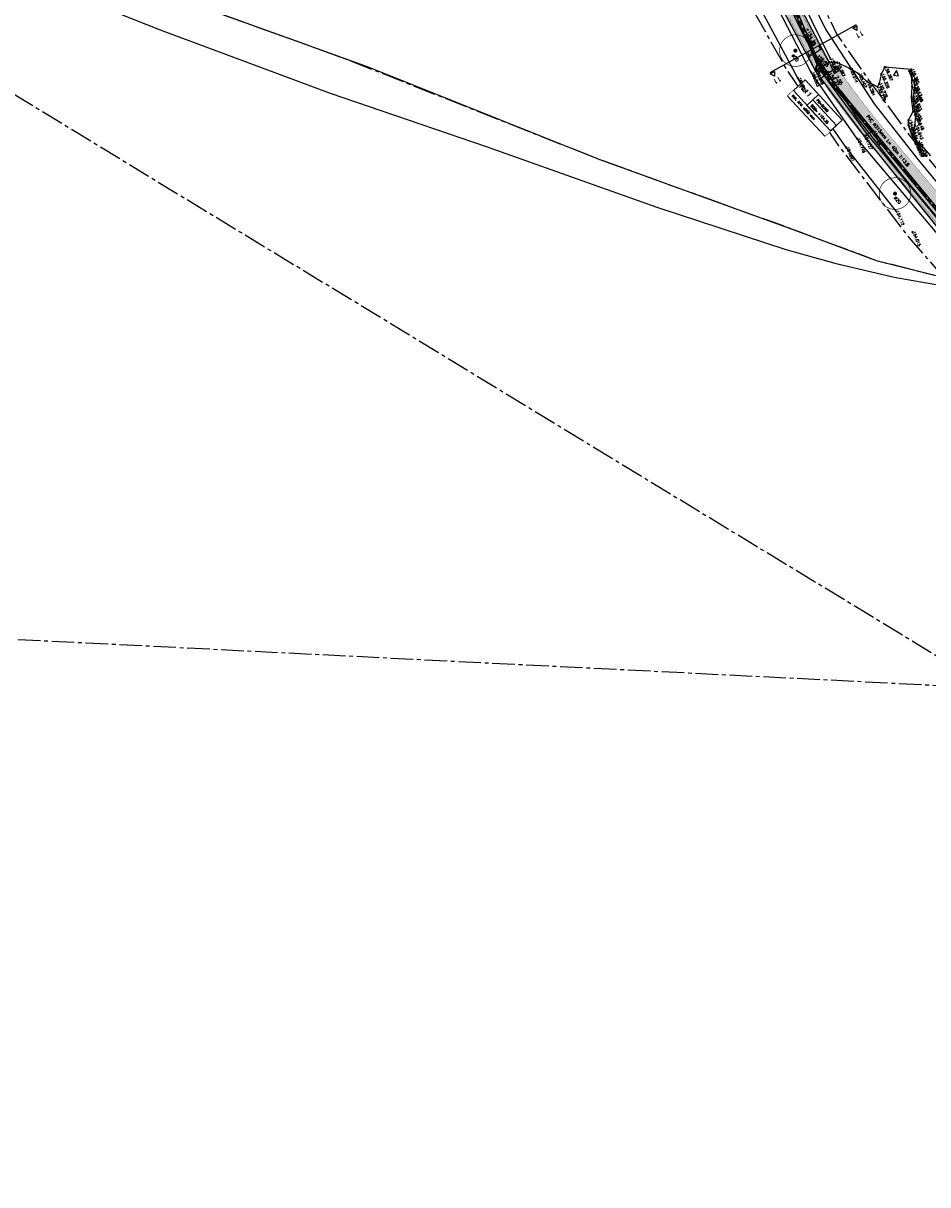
# Model space of a CAD drawing. Header units: metres. Extents: x 189938 to 192675, y 307646 to 311153.
# Tile 21 of 100: x 191455 to 191569, y 309083 to 309230. Entities that reach past the tile are written whole.
import ezdxf

# ---------------------------------------------------------------- set-up
doc = ezdxf.new("R2010")
doc.units = ezdxf.units.M
doc.set_wipeout_variables(frame=1)
for name, pattern in [('1-200 CENTER', [4.28625, 2.8575, -0.47625, 0.47625, -0.47625]), ('1-200 DASHDOT', [2.54, 1.27, -0.635, 0, -0.635]), ('1-200 HIDDEN', [0.9525, 0.635, -0.3175])]:
    doc.linetypes.add(name, pattern=pattern)
for name, color, linetype in [('PH-BEST-BOOM-HANDHAVEN', 98, 'Continuous'), ('PH-BEST-BOOM-HANDHAVEN-DIAMETER', 7, 'Continuous'), ('PH-BEST-INRIT', 8, 'Continuous'), ('PH-BEST-KADASTRALE-GRENS', 240, '1-200 CENTER'), ('PH-BEST-KANTVERHARDING', 252, 'Continuous'), ('PH-BEST-KL-LAAGSPANNING-ENEXIS', 12, '1-200 LAAGSPANNING'), ('PH-HULPLIJNEN-LPROF', 3, '1-200 DASHDOT'), ('PH-INM-HAAG', 94, '1-200 BLOKHAAG'), ('PH-INM-HOOGTE', 30, 'Continuous'), ('PH-INM-HOOGTE-AANDUIDING', 30, 'Continuous'), ('PH-INM-ONVERHARD', 8, 'Continuous'), ('PH-INM-RASTERHEKWERK HANDHaven', 6, '1-200 HEKWERK'), ('PH-INM-VLAKVERDICHTINGSLIJN', 8, 'Continuous'), ('PH-INM-WEGAS', 6, '1-200 DASHDOT'), ('PH-NIEUW LOKATIE DPO', 2, 'Continuous'), ('PH-NIEUW-AAND-DPROF', 3, 'Continuous'), ('PH-NIEUW-HALFVERHARDING', 9, 'Continuous'), ('PH-NIEUW-HOOGTES', 150, 'Continuous'), ('PH-NIEUW-MAATVOERING', 2, 'Continuous'), ('PH-NIEUW-WEGAS', 2, '1-200 DASHDOT'), ('PH-OPBREEK-HALFVERHARDING', 252, 'Continuous'), ('PH-RIO-PUT-RWA', 150, 'Continuous'), ('PH-RIO-STRENG-RWA', 150, 'Continuous'), ('PH-RIO-TEKST', 7, 'Continuous'), ('PH-RIO-TEKST-PUTTENSTAAT', 7, 'Continuous'), ('PH-RIO-VLOEIVLAKHOOGTE', 7, 'Continuous')]:
    doc.layers.add(name, color=color, linetype=linetype)
doc.layers.add('PH-NIEUW - ASFALT XIJKANT', color=115, linetype='Continuous', lineweight=18)
doc.styles.add('1-200', font='romans.shx', dxfattribs={"height": 0.4})
doc.styles.add('ROMANS', font='romans.shx')
doc.linetypes.add('1-200 BLOKHAAG', pattern='A,0,-0.035,[1,Gras.shx,S=5,R=0,X=0,Y=0.0025],-0.475', length=0.51)
doc.linetypes.add('1-200 HEKWERK', pattern='A,1.5,-0.4,["X",ROMANS,S=0.24,R=0,X=-0.275,Y=-0.12],-0.05', length=1.95)
doc.linetypes.add('1-200 LAAGSPANNING', pattern='A,1.5,-0.6,["LS",ROMANS,S=0.24,R=0,X=-0.45,Y=-0.12],-0.05', length=2.15)
doc.dimstyles.new('BEMATING200', dxfattribs={"dimtxt": 0.4, "dimasz": 0.28, "dimexe": 0.5, "dimexo": 0.1, "dimgap": 0.4, "dimtad": 1, "dimlfac": -0.1, "dimzin": 0, "dimdsep": 46, "dimtxsty": '1-200', "dimblk": 'DOT', "dimcen": 0.09, "dimclrd": 8, "dimclre": 8, "dimclrt": 256, "dimadec": 3, "dimazin": 0, "dimtfac": 1, "dimtmove": 2, "dimatfit": 3, "dimfxl": 1, "dimtolj": 1, "dimtzin": 0, "dimarcsym": 0})

# ---------------------------------------------------------------- blocks, each defined once
blk = doc.blocks.new('*U50')
at = {"const_width": 0.08000000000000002}
blk.add_lwpolyline([(1.292930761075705, 1.525886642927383, 24.2025641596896), (1.526230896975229, 1.292524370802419, 0.04131793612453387)], format="xyb", close=True, dxfattribs=at)
at = {"linetype": 'Continuous', "const_width": 0.25}
blk.add_lwpolyline([(-0.125, 0, 1), (0.125, 0, 1)], format="xyb", close=True, dxfattribs=at)
blk = doc.blocks.new('*U42')
for p, q in [((2.357807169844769e-15, 0), (1.845037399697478e-15, -1.000000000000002)), ((6.928477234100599, 1.000000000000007), (6.928477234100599, -0.9999999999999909))]:
    blk.add_line(p, q)
blk.add_lwpolyline([(0, 2), (6.928477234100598, 2), (6.928477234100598, -0.9999999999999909), (0, -0.9999999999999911)], close=True)
blk.add_wipeout([(0, 1.9999999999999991), (6.928477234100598, 1.9999999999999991), (6.928477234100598, -0.9999999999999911), (0, -0.9999999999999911)])
for p, q in [((2.528477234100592, 2), (2.528477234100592, 0)), ((2.528477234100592, 1), (6.928477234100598, 1.000000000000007)), ((2.528477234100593, 0), (6.928477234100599, 7.105427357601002e-15)), ((3.067280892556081e-16, -1.000000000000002), (6.928477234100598, -0.9999999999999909))]:
    blk.add_line(p, q)
blk.add_lwpolyline([(0, 2), (0, 0), (6.928477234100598, 7.105427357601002e-15), (6.928477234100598, 2)], close=True)
at = {"style": 'ROMANS'}
for tag, p, height in [('PD', (2.876738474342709, 1.265068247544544), 0.3), ('P.NR', (0.1390398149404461, 0.8280474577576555), 0.6), ('BOB', (2.876738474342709, 0.2650682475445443), 0.3), ('INW.AFM.', (0.3378013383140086, -0.6429989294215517), 0.3)]:
    blk.add_attdef(tag, p, '', height=height, dxfattribs=at)
blk = doc.blocks.new('Materialisatie')
blk.add_solid([(-1.040148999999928, 0.1733580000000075), (-1.040148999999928, -0.1733579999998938), (0, 0)])
at = {"style": 'ROMANS'}
blk.add_attdef('MATERIALISATIE', (-2.630907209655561, 0.6566269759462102), '', height=0.4, dxfattribs=at)
blk = doc.blocks.new('Inritsymbool')
at = {"layer": 'PH-BEST-INRIT'}
blk.add_lwpolyline([(-0.3150000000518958, 0.6299999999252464), (0, 0), (0.3149999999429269, 0.6299999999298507)], close=True, dxfattribs=at)
blk = doc.blocks.new('_Dot')
at = {"color": 0, "linetype": 'ByBlock', "lineweight": -2}
blk.add_line((-0.5, 0), (-1, 0), dxfattribs=at)
at = {"color": 0, "linetype": 'ByBlock', "const_width": 0.5}
blk.add_lwpolyline([(-0.25, 0, 1), (0.25, 0, 1)], format="xyb", close=True, dxfattribs=at)
blk = doc.blocks.new('*D107')
at = {"layer": 'Defpoints', "color": 0, "transparency": 16777216}
for p in [(191555.6568275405, 309226.3751992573), (191555.6568275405, 309226.3751992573), (191554.2223372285, 309225.5598848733)]:
    blk.add_point(p, dxfattribs=at)
at = {"layer": 'PH-NIEUW-MAATVOERING', "color": 8, "lineweight": -2, "transparency": 16777216}
for p, q in [((191554.1729242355, 309225.6468236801), (191553.9752722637, 309225.9945789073)), ((191554.4657658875, 309225.6982412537), (191555.4133988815, 309226.236842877)), ((191555.6074145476, 309226.4621380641), (191555.4097625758, 309226.8098932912))]:
    blk.add_line(p, q, dxfattribs=at)
at = {"layer": 'PH-NIEUW-MAATVOERING', "color": 8, "lineweight": -2, "transparency": 16777216, "xscale": 0.28, "yscale": 0.28, "zscale": 0.28}
for p, rotation in [((191554.2223372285, 309225.5598848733), 209.6123932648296), ((191555.6568275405, 309226.3751992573), 29.61239326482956)]:
    blk.add_blockref('_Dot', p, dxfattribs=dict(at, rotation=rotation))
at = {"layer": 'PH-NIEUW-MAATVOERING', "transparency": 16777216, "insert": (191554.6000917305, 309227.3811695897), "char_height": 0.4, "attachment_point": 5, "rotation": 300, "style": '1-200'}
blk.add_mtext('\\A1;1.65', dxfattribs=at)
blk = doc.blocks.new('*D108')
at = {"layer": 'Defpoints', "color": 0, "transparency": 16777216}
for p in [(191557.7563414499, 309224.1003704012), (191555.6311780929, 309222.6910511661), (191555.6311780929, 309222.691051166)]:
    blk.add_point(p, dxfattribs=at)
at = {"layer": 'PH-NIEUW-MAATVOERING', "color": 8, "lineweight": -2, "transparency": 16777216}
for p, q in [((191557.5229901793, 309223.9456216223), (191555.8645293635, 309222.8457999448)), ((191557.8116088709, 309224.0170306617), (191558.0326785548, 309223.6836717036)), ((191555.6864455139, 309222.6077114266), (191555.9075151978, 309222.2743524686))]:
    blk.add_line(p, q, dxfattribs=at)
at = {"layer": 'PH-NIEUW-MAATVOERING', "color": 8, "lineweight": -2, "transparency": 16777216, "xscale": 0.28, "yscale": 0.28, "zscale": 0.28}
for p, rotation in [((191557.7563414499, 309224.1003704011), 33.55066907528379), ((191555.6311780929, 309222.691051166), 213.5506690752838)]:
    blk.add_blockref('_Dot', p, dxfattribs=dict(at, rotation=rotation))
at = {"layer": 'PH-NIEUW-MAATVOERING', "transparency": 16777216, "insert": (191557.9651921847, 309222.4750554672), "char_height": 0.4, "attachment_point": 5, "rotation": 303, "style": '1-200'}
blk.add_mtext('\\A1;2.55', dxfattribs=at)
blk = doc.blocks.new('Hoogtepunt')
h = blk.add_hatch(color=256)
edge = h.paths.add_edge_path()
edge.add_arc((-5.820766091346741e-11, 0), 0.1276989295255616, 0, 360)
blk.add_circle((-5.820766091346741e-11, 0), 0.1276989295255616)

msp = doc.modelspace()

# ---------------------------------------------------------------- hatches: boundary and pattern name
at = {"layer": 'PH-NIEUW-HALFVERHARDING', "transparency": 33554559}
h = msp.add_hatch(color=41, dxfattribs=at)
h.dxf.hatch_style = 1
edge = h.paths.add_edge_path()
edge.add_line((191554.9859012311, 309223.6796000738), (191554.2223372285, 309225.5598848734))
edge.add_arc((191571.6296922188, 309235.9120594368), 20.25298807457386, 206.9911534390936, 210.7399993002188, ccw=False)
edge.add_line((191553.5827282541, 309226.7201816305), (191551.5792668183, 309230.4693765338))
edge.add_arc((191578.7660722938, 309244.9972199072), 30.82500000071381, 201.6098753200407, 208.1187594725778, ccw=False)
edge.add_line((191550.1076683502, 309233.6448409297), (191543.2435571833, 309250.9728803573))
edge.add_arc((191488.2277890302, 309229.1796272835), 59.17500000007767, 21.6098753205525, 39.82597815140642)
edge.add_line((191533.6737875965, 309267.0787280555), (191526.7597069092, 309275.3696187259))
edge.add_arc((191435.234115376, 309199.0430393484), 119.1749999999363, 39.82597815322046, 43.39710107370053)
edge.add_line((191521.8277946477, 309280.922312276), (191517.6850189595, 309285.3036187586))
edge.add_arc((191409.2932445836, 309182.8126365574), 149.1749918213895, 43.39720279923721, 53.5724700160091)
edge.add_line((191497.8741842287, 309302.840113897), (191489.8205152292, 309308.7837660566))
edge.add_arc((191401.2395701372, 309188.7562825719), 149.1750000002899, 53.57246973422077, 62.95540193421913)
edge.add_line((191469.0670418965, 309321.6194253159), (191462.2585208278, 309325.0952182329))
edge.add_arc((191592.8877434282, 309580.0157004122), 286.4409992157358, 241.4132758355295, 242.86797992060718, ccw=False)
edge.add_line((191455.8290450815, 309328.4936154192), (191454.9140833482, 309328.9085230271))
edge.add_line((191454.9140833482, 309328.9085230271), (191455.779949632, 309330.4871360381))
edge.add_line((191455.779949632, 309330.4871360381), (191456.6211948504, 309329.9413020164))
edge.add_arc((191593.0515607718, 309580.3056265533), 285.1237270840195, 241.4128256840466, 242.8652897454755)
edge.add_line((191463.011156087, 309326.5635667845), (191469.8172703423, 309323.0890025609))
edge.add_arc((191401.2395701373, 309188.7562825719), 150.8250000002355, 53.57246973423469, 62.95540193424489, ccw=False)
edge.add_line((191490.8002944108, 309310.1113701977), (191498.8539634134, 309304.1677180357))
edge.add_arc((191409.293233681, 309182.8126242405), 150.8250082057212, 43.39720224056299, 53.5724694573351, ccw=False)
edge.add_line((191518.8839245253, 309286.4372524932), (191523.0267002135, 309282.0559460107))
edge.add_arc((191435.2341153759, 309199.0430393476), 120.8250000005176, 39.8259781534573, 43.39710107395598, ccw=False)
edge.add_line((191528.0268957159, 309276.4263743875), (191534.9409764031, 309268.1354837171))
edge.add_arc((191488.2277890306, 309229.1796272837), 60.82499999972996, 21.609875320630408, 39.8259781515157, ccw=False)
edge.add_line((191544.7775836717, 309251.5805502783), (191551.6416948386, 309234.2525108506))
edge.add_arc((191578.7660722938, 309244.9972199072), 29.17500000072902, 201.6098753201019, 208.11875947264)
edge.add_line((191553.0345216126, 309231.247022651), (191555.0379830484, 309227.4978277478))
edge.add_arc((191598.40898578, 309250.6740385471), 49.1749999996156, 208.118759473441, 211.8676053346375)
edge.add_line((191556.6461174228, 309224.7116917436), (191554.9859012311, 309223.6796000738))
h = msp.add_hatch(color=41, dxfattribs=at)
h.dxf.hatch_style = 1
edge = h.paths.add_edge_path()
edge.add_line((191616.3545916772, 309161.5313578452), (191614.8055196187, 309162.8162714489))
edge.add_arc((191694.9182849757, 309284.1051360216), 145.358329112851, 226.8925258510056, 236.55475447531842, ccw=False)
edge.add_line((191595.5849065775, 309177.9829244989), (191586.2095285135, 309186.7005832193))
edge.add_arc((191655.1729630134, 309260.8670872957), 101.2749999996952, 220.0712352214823, 227.08190346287, ccw=False)
edge.add_line((191577.6728080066, 309195.6723666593), (191561.1702899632, 309215.28971748))
edge.add_arc((191623.3655513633, 309267.6096475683), 81.27500000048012, 212.7184449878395, 220.0712352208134, ccw=False)
edge.add_line((191554.9859012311, 309223.6796000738), (191556.719, 309224.757))
edge.add_line((191556.719, 309224.757), (191557.3454839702, 309224.7263603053))
edge.add_arc((191623.3655513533, 309267.6096475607), 78.72499998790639, 213.0057096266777, 220.0712352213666)
edge.add_line((191563.1216638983, 309216.9312532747), (191579.6241819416, 309197.3139024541))
edge.add_arc((191655.1729630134, 309260.8670872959), 98.72499999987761, 220.0712352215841, 227.0819034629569)
edge.add_line((191587.9459566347, 309188.5680192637), (191597.3213346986, 309179.8503605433))
edge.add_arc((191694.9180201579, 309284.105343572), 142.8083138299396, 226.8892787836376, 236.5515074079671)
edge.add_line((191616.203916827, 309164.9487053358), (191617.9997458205, 309164.0401159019))
edge.add_line((191617.9997458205, 309164.0401159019), (191616.3545916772, 309161.5313578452))
at = {"layer": 'PH-OPBREEK-HALFVERHARDING'}
h = msp.add_hatch(dxfattribs=at)
h.set_pattern_fill('AR-CONC', color=256, scale=0.0025, angle=-3.303487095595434e-10)
h.set_pattern_definition([(49.99999999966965, (190983.9148485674, 307878.360549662), (0.4554616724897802, -0.03984771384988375), [0.04762499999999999, -0.523875]), (354.9999999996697, (190983.9148485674, 307878.360549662), (-0.08810855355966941, 0.4776421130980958), [0.03809999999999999, -0.4191014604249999]), (100.4514446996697, (190983.9528035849, 307878.3572290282), (0.3673531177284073, 0.4377943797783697), [0.040475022, -0.4452256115]), (46.18419999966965, (190983.9148485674, 307878.4875496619), (0.6776976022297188, -0.1051058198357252), [0.07143749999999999, -0.7858124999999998]), (96.63555760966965, (190983.9713233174, 307878.478790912), (0.5935103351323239, 0.6185653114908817), [0.06071255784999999, -0.6678390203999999]), (351.1841511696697, (190983.9148485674, 307878.4875496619), (0.5935103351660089, 0.6185653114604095), [0.05714991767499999, -0.6286493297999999]), (20.99999999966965, (190983.9783485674, 307878.455799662), (0.3790359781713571, -0.2556629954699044), [0.04762499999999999, -0.523875]), (325.9999999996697, (190983.9783485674, 307878.455799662), (0.1545050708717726, 0.4604699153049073), [0.03809999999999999, -0.4190999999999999]), (71.45144499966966, (190984.0099348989, 307878.4344944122), (0.5335410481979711, 0.2048069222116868), [0.040475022, -0.4452248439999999]), (37.49999999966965, (190983.9148485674, 307878.360549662), (0.007721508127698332, 0.2113875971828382), [0, -0.4140199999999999, 0, -0.4254499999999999, 0, -0.4206874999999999]), (7.499999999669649, (190983.9148485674, 307878.360549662), (0.1670491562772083, 0.2504514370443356), [0, -0.24257, 0, -0.4044949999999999, 0, -0.1603375]), (327.4999999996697, (190983.7732435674, 307878.360549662), (0.3389764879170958, -0.01432185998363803), [0, -0.15875, 0, -0.4953, 0, -0.6572249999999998]), (317.4999999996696, (190983.7097435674, 307878.360549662), (0.3703229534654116, 0.0635662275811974), [0, -0.206375, 0, -0.3289299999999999, 0, -0.4667249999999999])])
edge = h.paths.add_edge_path()
edge.add_line((191496.1649613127, 309306.5824574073), (191494.8366866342, 309304.8295381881))
edge.add_line((191494.8366866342, 309304.8295381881), (191500.9080000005, 309300.2289999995))
edge.add_line((191500.9080000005, 309300.2289999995), (191506.8680000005, 309295.2889999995))
edge.add_line((191506.8680000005, 309295.2889999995), (191512.5580000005, 309290.0289999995))
edge.add_line((191512.5580000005, 309290.0289999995), (191518.6030000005, 309283.9619999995))
edge.add_line((191518.6030000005, 309283.9619999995), (191523.1200000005, 309279.2049999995))
edge.add_line((191523.1200000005, 309279.2049999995), (191525.2810000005, 309276.6349999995))
edge.add_line((191525.2810000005, 309276.6349999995), (191530.7650000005, 309270.3269999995))
edge.add_line((191530.7650000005, 309270.3269999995), (191532.9300000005, 309267.6319999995))
edge.add_line((191532.9300000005, 309267.6319999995), (191535.7240000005, 309264.2419999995))
edge.add_line((191535.7240000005, 309264.2419999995), (191537.5490000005, 309261.4279999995))
edge.add_line((191537.5490000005, 309261.4279999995), (191540.0380000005, 309257.5529999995))
edge.add_line((191540.0380000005, 309257.5529999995), (191542.6200000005, 309252.1499999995))
edge.add_line((191542.6200000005, 309252.1499999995), (191546.3310000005, 309242.7449999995))
edge.add_line((191546.3310000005, 309242.7449999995), (191550.7090000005, 309231.6929999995))
edge.add_line((191550.7090000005, 309231.6929999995), (191555.0000000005, 309223.6629999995))
edge.add_line((191555.0000000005, 309223.6629999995), (191561.1260000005, 309215.4599999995))
edge.add_line((191561.1260000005, 309215.4599999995), (191570.5490000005, 309203.7719999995))
edge.add_line((191570.5490000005, 309203.7719999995), (191575.7590000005, 309197.8729999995))
edge.add_line((191575.7590000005, 309197.8729999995), (191583.0560000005, 309189.9909999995))
edge.add_line((191583.0560000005, 309189.9909999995), (191588.7380000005, 309184.1439999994))
edge.add_line((191588.7380000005, 309184.1439999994), (191596.8330000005, 309176.9769999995))
edge.add_line((191596.8330000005, 309176.9769999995), (191604.4770000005, 309170.3799999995))
edge.add_line((191604.4770000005, 309170.3799999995), (191609.7190000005, 309166.3059999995))
edge.add_line((191609.7190000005, 309166.3059999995), (191616.3530000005, 309161.6589999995))
edge.add_line((191616.3530000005, 309161.6589999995), (191622.3960000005, 309158.0229999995))
edge.add_line((191622.3960000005, 309158.0229999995), (191627.5000000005, 309154.9419999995))
edge.add_line((191627.5000000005, 309154.9419999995), (191637.1450000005, 309148.3939999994))
edge.add_line((191637.1450000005, 309148.3939999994), (191640.7670000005, 309145.9139999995))
edge.add_line((191640.7670000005, 309145.9139999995), (191646.6560000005, 309141.4659999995))
edge.add_line((191646.6560000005, 309141.4659999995), (191649.1390000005, 309139.5739999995))
edge.add_line((191649.1390000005, 309139.5739999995), (191654.5570000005, 309135.3399999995))
edge.add_line((191654.5570000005, 309135.3399999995), (191657.798, 309132.495))
edge.add_line((191657.798, 309132.495), (191661.881, 309129.005))
edge.add_line((191661.881, 309129.005), (191668.746, 309123.319))
edge.add_line((191668.746, 309123.319), (191671.77, 309121.214))
edge.add_line((191671.77, 309121.214), (191673.98, 309119.645))
edge.add_line((191673.98, 309119.645), (191675.464, 309122.818))
edge.add_line((191675.464, 309122.818), (191673.152, 309123.705))
edge.add_line((191673.152, 309123.705), (191670.702, 309125.302))
edge.add_line((191670.702, 309125.302), (191663.035, 309131.199))
edge.add_line((191663.035, 309131.199), (191659.526, 309134.207))
edge.add_line((191659.526, 309134.207), (191655.736999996, 309137.4290000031))
edge.add_line((191655.736999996, 309137.4290000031), (191650.5200000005, 309141.6939999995))
edge.add_line((191650.5200000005, 309141.6939999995), (191647.4230000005, 309144.0469999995))
edge.add_line((191647.4230000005, 309144.0469999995), (191643.0400000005, 309147.2969999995))
edge.add_line((191643.0400000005, 309147.2969999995), (191637.8340000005, 309151.1189999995))
edge.add_line((191637.8340000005, 309151.1189999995), (191629.0150000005, 309157.0309999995))
edge.add_line((191629.0150000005, 309157.0309999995), (191623.4810000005, 309160.3519999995))
edge.add_line((191623.4810000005, 309160.3519999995), (191618.5710000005, 309163.4649999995))
edge.add_line((191618.5710000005, 309163.4649999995), (191610.4840000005, 309168.7909999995))
edge.add_line((191610.4840000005, 309168.7909999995), (191606.0730000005, 309172.0739999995))
edge.add_line((191606.0730000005, 309172.0739999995), (191597.9970000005, 309179.0849999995))
edge.add_line((191597.9970000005, 309179.0849999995), (191591.3770000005, 309185.1079999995))
edge.add_line((191591.3770000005, 309185.1079999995), (191588.2870000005, 309188.2319999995))
edge.add_arc((191850.9242126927, 309447.1297044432), 368.7903562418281, 217.0835256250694, 224.5891849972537, ccw=False)
edge.add_line((191556.7190000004, 309224.7569999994), (191552.8340000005, 309232.0969999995))
edge.add_line((191552.8340000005, 309232.0969999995), (191547.8570000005, 309244.3199999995))
edge.add_line((191547.8570000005, 309244.3199999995), (191544.3620000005, 309252.9929999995))
edge.add_line((191544.3620000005, 309252.9929999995), (191541.4180000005, 309259.0099999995))
edge.add_line((191541.4180000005, 309259.0099999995), (191539.3430000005, 309262.3649999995))
edge.add_line((191539.3430000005, 309262.3649999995), (191536.5820000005, 309266.3709999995))
edge.add_line((191536.5820000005, 309266.3709999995), (191534.8720000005, 309268.5609999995))
edge.add_line((191534.8720000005, 309268.5609999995), (191531.4820000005, 309272.5619999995))
edge.add_line((191531.4820000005, 309272.5619999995), (191527.1390000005, 309277.7769999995))
edge.add_line((191527.1390000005, 309277.7769999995), (191524.1980000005, 309281.1699999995))
edge.add_line((191524.1980000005, 309281.1699999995), (191518.0550000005, 309287.8029999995))
edge.add_line((191518.0550000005, 309287.8029999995), (191513.1810000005, 309292.5949999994))
edge.add_line((191513.1810000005, 309292.5949999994), (191508.2980000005, 309296.9419999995))
edge.add_line((191508.2980000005, 309296.9419999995), (191501.4530000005, 309302.6059999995))
edge.add_line((191501.4530000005, 309302.6059999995), (191496.1649613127, 309306.5824574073))

# ---------------------------------------------------------------- linework, layer by layer
at = {"layer": 'PH-BEST-KADASTRALE-GRENS'}
msp.add_line((191576.946, 309145.718), (191253.985, 309161.824), dxfattribs=at)
at = {"layer": 'PH-BEST-KADASTRALE-GRENS', "flags": 128}
for points in [[(191576.946, 309145.718), (191398.361, 309254.363), (191377.68, 309269.854), (191311.123, 309319.459), (191300.77, 309324.182), (191275.698, 309335.347), (191265.762, 309339.772), (191261.558, 309341.644), (191209.683, 309355.908), (191170.09, 309364.744)], [(191506.014, 309302.472), (191506.989, 309301.523), (191507.714, 309300.818), (191511.337, 309297.29), (191518.586, 309290.235), (191528.967, 309280.132), (191537.436, 309269.946), (191541.03, 309264.895), (191545.582, 309255.336), (191550.875, 309242.606), (191552.83, 309237.329), (191555.629, 309232.531), (191557.625, 309228.339), (191561.782, 309222.402), (191566.824, 309215.544), (191578.027, 309201.897), (191582.809, 309196.118), (191596.738, 309182.391), (191606.636, 309173.946), (191612.457, 309169.129), (191621.443, 309162.739), (191631.085, 309157.403), (191673.053, 309125.011), (191677.753, 309122.77)], [(191571.387, 309197.42), (191566.807, 309202.618), (191557.941, 309214.199), (191551.362, 309223.811), (191546.877, 309231.779), (191543.965, 309238.233), (191537.898, 309252.91), (191534.467, 309259.479), (191531.798, 309263.135), (191505.346, 309293.687)], [(191571.387, 309197.42), (191570.389, 309197.73), (191562.829, 309199.65), (191552.102, 309203.644), (191527.651, 309212.471), (191495.389, 309225.241), (191470.074, 309234.35), (191452.53, 309240.731), (191429.146, 309248.934), (191409.784, 309258.562), (191388.95, 309273.906)]]:
    msp.add_lwpolyline(points, dxfattribs=at)
at = {"layer": 'PH-BEST-KANTVERHARDING', "color": 8}
for points in [[(191410.57, 309258.171), (191419.531, 309250.549), (191425.86, 309246.739), (191436.98, 309242.37), (191454.531, 309235.88), (191472.21, 309228.821), (191493.69, 309220.82), (191513.381, 309214.11), (191534.929, 309206.43), (191551.26, 309201.119), (191557.429, 309199.37), (191564.91, 309197.599), (191570.681, 309196.599), (191576.701, 309195.771)], [(191576.701, 309195.771), (191570.389, 309197.73), (191562.829, 309199.65), (191552.101, 309203.639), (191527.651, 309212.471), (191498.41, 309224.151), (191484.261, 309229.251), (191470.071, 309234.35), (191444.541, 309243.63), (191429.15, 309248.93), (191422.14, 309252.131), (191415.39, 309256.12), (191410.57, 309258.171)], [(191540.881, 309256.141), (191544.89, 309247.3), (191548.8, 309237.719), (191553.8, 309227.501), (191560.119, 309217.86), (191565.76, 309210.659), (191572.48, 309202.58), (191582.079, 309191.451), (191589.96, 309183.509), (191597.819, 309176.28), (191604.37, 309170.64), (191609.871, 309166.08), (191614.941, 309162.39), (191620.129, 309158.79), (191629.21, 309153.759)], [(191549.271, 309244.03), (191551.37, 309238.871), (191556.24, 309228.899), (191562.41, 309219.5), (191567.95, 309212.42), (191574.62, 309204.4), (191579.461, 309198.781), (191584.15, 309193.359), (191591.91, 309185.54), (191599.69, 309178.38), (191606.19, 309172.781), (191611.6, 309168.3), (191616.57, 309164.68), (191621.739, 309161.28), (191630.891, 309156.58)]]:
    msp.add_lwpolyline(points, dxfattribs=at)
at = {"layer": 'PH-BEST-KL-LAAGSPANNING-ENEXIS'}
msp.add_lwpolyline([(191552.835, 309229.687), (191555.939, 309223.186), (191561.509, 309215.61), (191571.558, 309203.581)], dxfattribs=at)
at = {"layer": 'PH-HULPLIJNEN-LPROF'}
for points in [[(191555.036, 309225.137), (191556.719, 309224.757)], [(191562.278, 309216.021), (191561.126, 309215.46)]]:
    msp.add_lwpolyline(points, dxfattribs=at)
at = {"layer": 'PH-INM-HAAG', "flags": 128}
msp.add_lwpolyline([(191556.865, 309225.181), (191553.377, 309232.274), (191548.613, 309244.966), (191545.451, 309253.101), (191542.383, 309260.078), (191540.364, 309263.635), (191538.658, 309266.205)], dxfattribs=at)
at = {"layer": 'PH-INM-HOOGTE', "flags": 128}
for points in [[(191556.9872801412, 309225.181), (191556.7427198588, 309225.181)], [(191556.865, 309225.3032801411), (191556.865, 309225.0587198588)], [(191552.773, 309222.8382801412), (191552.773, 309222.5937198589)], [(191554.5822801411, 309223.435), (191554.3377198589, 309223.435)], [(191554.46, 309223.5572801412), (191554.46, 309223.3127198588)], [(191566.9342801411, 309223.625), (191566.6897198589, 309223.625)], [(191566.812, 309223.7472801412), (191566.812, 309223.5027198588)], [(191552.8952801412, 309222.716), (191552.6507198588, 309222.716)], [(191567.6552801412, 309221.91), (191567.4107198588, 309221.91)], [(191567.6582801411, 309221.5), (191567.4137198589, 309221.5)], [(191567.533, 309222.0322801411), (191567.533, 309221.7877198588)], [(191567.536, 309221.6222801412), (191567.536, 309221.3777198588)], [(191567.5072801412, 309220.424), (191567.2627198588, 309220.424)], [(191567.385, 309220.5462801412), (191567.385, 309220.3017198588)], [(191567.5522801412, 309219.195), (191567.3077198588, 309219.195)], [(191567.43, 309219.3172801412), (191567.43, 309219.0727198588)], [(191567.7882801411, 309217.945), (191567.5437198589, 309217.945)], [(191567.666, 309218.0672801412), (191567.666, 309217.8227198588)], [(191567.4552801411, 309215.749), (191567.2107198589, 309215.749)], [(191567.333, 309215.8712801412), (191567.333, 309215.6267198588)], [(191567.6802801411, 309216.751), (191567.4357198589, 309216.751)], [(191567.558, 309216.8732801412), (191567.558, 309216.6287198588)], [(191559.0012801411, 309213.975), (191558.7567198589, 309213.975)], [(191558.879, 309214.0972801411), (191558.879, 309213.8527198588)], [(191560.3832801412, 309215.062), (191560.1387198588, 309215.062)], [(191560.261, 309215.1842801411), (191560.261, 309214.9397198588)], [(191567.8732801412, 309214.652), (191567.6287198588, 309214.652)], [(191567.751, 309214.7742801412), (191567.751, 309214.5297198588)], [(191565.2912801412, 309205.925), (191565.0467198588, 309205.925)], [(191565.169, 309206.0472801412), (191565.169, 309205.8027198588)], [(191567.3642801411, 309203.29), (191567.1197198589, 309203.29)], [(191567.242, 309203.4122801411), (191567.242, 309203.1677198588)]]:
    msp.add_lwpolyline(points, dxfattribs=at)
at = {"layer": 'PH-INM-HOOGTE'}
for p in [(191556.865, 309225.181), (191554.46, 309223.435), (191566.812, 309223.625), (191552.773, 309222.716), (191567.533, 309221.91), (191567.536, 309221.5), (191567.385, 309220.424), (191567.43, 309219.195), (191567.666, 309217.945), (191567.333, 309215.749), (191567.558, 309216.751), (191558.879, 309213.975), (191560.261, 309215.062), (191567.751, 309214.652), (191565.169, 309205.925), (191567.242, 309203.29)]:
    msp.add_point(p, dxfattribs=at)
at = {"layer": 'PH-INM-HOOGTE-AANDUIDING', "flags": 128}
for points in [[(191555.1582801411, 309225.137), (191554.9137198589, 309225.137)], [(191555.036, 309225.2592801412), (191555.036, 309225.0147198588)], [(191556.8412801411, 309224.757), (191556.5967198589, 309224.757)], [(191556.719, 309224.8792801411), (191556.719, 309224.6347198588)], [(191557.8022801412, 309224.71), (191557.5577198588, 309224.71)], [(191557.68, 309224.8322801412), (191557.68, 309224.5877198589)], [(191563.734, 309224.2622801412), (191563.734, 309224.0177198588)], [(191555.1222801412, 309223.663), (191554.8777198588, 309223.663)], [(191555, 309223.7852801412), (191555, 309223.5407198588)], [(191559.4482801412, 309223.945), (191559.2037198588, 309223.945)], [(191559.326, 309224.0672801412), (191559.326, 309223.8227198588)], [(191560.5652801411, 309223.276), (191560.3207198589, 309223.276)], [(191560.443, 309223.3982801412), (191560.443, 309223.1537198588)], [(191563.4022801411, 309223.22), (191563.1577198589, 309223.22)], [(191563.28, 309223.3422801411), (191563.28, 309223.0977198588)], [(191563.8562801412, 309224.14), (191563.6117198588, 309224.14)], [(191567.1862801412, 309223.834), (191566.9417198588, 309223.834)], [(191567.064, 309223.9562801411), (191567.064, 309223.7117198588)], [(191561.6002801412, 309222.308), (191561.3557198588, 309222.308)], [(191561.478, 309222.4302801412), (191561.478, 309222.1857198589)], [(191562.9432801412, 309221.624), (191562.6987198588, 309221.624)], [(191562.821, 309221.7462801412), (191562.821, 309221.5017198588)], [(191563.1542801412, 309222.041), (191562.9097198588, 309222.041)], [(191563.032, 309222.1632801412), (191563.032, 309221.9187198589)], [(191567.3272801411, 309221.63), (191567.0827198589, 309221.63)], [(191567.205, 309221.7522801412), (191567.205, 309221.5077198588)], [(191567.2582801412, 309220.187), (191567.0137198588, 309220.187)], [(191567.136, 309220.3092801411), (191567.136, 309220.0647198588)], [(191567.4592801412, 309218.544), (191567.2147198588, 309218.544)], [(191567.337, 309218.6662801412), (191567.337, 309218.4217198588)], [(191566.8432801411, 309217.443), (191566.5987198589, 309217.443)], [(191566.721, 309217.5652801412), (191566.721, 309217.3207198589)], [(191561.2482801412, 309215.46), (191561.0037198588, 309215.46)], [(191561.126, 309215.5822801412), (191561.126, 309215.3377198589)], [(191562.4002801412, 309216.021), (191562.1557198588, 309216.021)], [(191562.278, 309216.1432801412), (191562.278, 309215.8987198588)], [(191566.8722801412, 309216.754), (191566.6277198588, 309216.754)], [(191566.75, 309216.8762801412), (191566.75, 309216.6317198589)], [(191567.4582801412, 309215.077), (191567.2137198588, 309215.077)], [(191567.336, 309215.1992801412), (191567.336, 309214.9547198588)], [(191567.7462801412, 309214.458), (191567.5017198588, 309214.458)], [(191567.624, 309214.5802801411), (191567.624, 309214.3357198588)], [(191568.2012801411, 309214.597), (191567.9567198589, 309214.597)], [(191568.079, 309214.7192801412), (191568.079, 309214.4747198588)]]:
    msp.add_lwpolyline(points, dxfattribs=at)
at = {"layer": 'PH-INM-HOOGTE-AANDUIDING'}
for p in [(191555.036, 309225.137), (191556.719, 309224.757), (191557.68, 309224.71), (191555, 309223.663), (191559.326, 309223.945), (191560.443, 309223.276), (191563.28, 309223.22), (191563.734, 309224.14), (191567.064, 309223.834), (191561.478, 309222.308), (191562.821, 309221.624), (191563.032, 309222.041), (191567.205, 309221.63), (191567.136, 309220.187), (191567.337, 309218.544), (191566.721, 309217.443), (191561.126, 309215.46), (191562.278, 309216.021), (191566.75, 309216.754), (191567.336, 309215.077), (191567.624, 309214.458), (191568.079, 309214.597)]:
    msp.add_point(p, dxfattribs=at)
at = {"layer": 'PH-INM-ONVERHARD'}
for points in [[(191570.549, 309203.772), (191561.126, 309215.46), (191555, 309223.663), (191550.709, 309231.693)], [(191569.539, 309212.937), (191568.079, 309214.597), (191567.624, 309214.458), (191567.336, 309215.077), (191566.75, 309216.754), (191566.721, 309217.443), (191567.337, 309218.544), (191567.136, 309220.187), (191567.205, 309221.63), (191567.064, 309223.834), (191563.734, 309224.14), (191563.28, 309223.22), (191563.032, 309222.041), (191562.821, 309221.624), (191561.478, 309222.308), (191560.443, 309223.276), (191559.326, 309223.945), (191557.68, 309224.71), (191556.719, 309224.757), (191552.834, 309232.097)]]:
    msp.add_lwpolyline(points, dxfattribs=at)
at = {"layer": 'PH-INM-RASTERHEKWERK HANDHaven'}
msp.add_lwpolyline([(191565.169, 309205.925), (191558.879, 309213.975), (191552.773, 309222.716), (191548.071, 309231.458), (191543.495, 309241.285), (191540.426, 309251.65), (191537.019, 309257.848), (191535.756, 309260.44), (191534.245, 309262.927), (191530.343, 309267.799), (191526.861, 309271.317)], dxfattribs=at)
at = {"layer": 'PH-INM-VLAKVERDICHTINGSLIJN'}
for points in [[(191570.615, 309202.821), (191560.261, 309215.062), (191554.46, 309223.435), (191550.212, 309231.559)], [(191567.751, 309214.652), (191567.333, 309215.749), (191567.558, 309216.751), (191567.666, 309217.945), (191567.43, 309219.195), (191567.385, 309220.424), (191567.536, 309221.5), (191567.533, 309221.91), (191566.812, 309223.625)]]:
    msp.add_lwpolyline(points, dxfattribs=at)
at = {"layer": 'PH-INM-WEGAS', "flags": 128}
msp.add_lwpolyline([(191672.405, 309122.401), (191669.712, 309124.354), (191662.499, 309130.132), (191658.614, 309133.386), (191655.095, 309136.504), (191649.925, 309140.711), (191646.975, 309142.83), (191642.194, 309146.486), (191637.499, 309149.795), (191628.326, 309155.947), (191622.986, 309159.092), (191617.404, 309162.704), (191610.059, 309167.485), (191605.157, 309171.407), (191597.304, 309178.082), (191590.394, 309184.407), (191583.901, 309190.831), (191576.941, 309198.561), (191570.997, 309205.22), (191562.278, 309216.021), (191555.036, 309225.137), (191551.865, 309231.932), (191547.115, 309243.541), (191543.436, 309252.705), (191540.702, 309258.312), (191538.49, 309262.064), (191536.097, 309265.387), (191533.748, 309268.233), (191531.085, 309271.595), (191526.298, 309277.303), (191523.672, 309280.255), (191517.146, 309287.312), (191513.074, 309291.263), (191507.494, 309296.297), (191501.394, 309301.484), (191495.191, 309305.923), (191487.52, 309311.551), (191482.214, 309315.117), (191475.383, 309319.106), (191468.282, 309322.983), (191463.276, 309325.477), (191455.397, 309329.792), (191447.429, 309334.37), (191441.192, 309337.944), (191436.304, 309341.066), (191427.665, 309347.971), (191419.199, 309355.291), (191412.347, 309361.383), (191403.17, 309368.573), (191400.862, 309370.411), (191388.059, 309380.27), (191384.719, 309383.501), (191377.624, 309391.422), (191370.552, 309400.822), (191363.262, 309410.363), (191355.543, 309419.56), (191345.734, 309431.14), (191337.865, 309441.243), (191332.985, 309448.036), (191329.614, 309452.929), (191326.786, 309457.116), (191322.837, 309463.408), (191318.762, 309469.999), (191316.154, 309473.885), (191312.162, 309479.652), (191307.761, 309484.8), (191303.577, 309489.284), (191299.05, 309493.465), (191297.56, 309494.769), (191295, 309496.951), (191292.788, 309498.744)], dxfattribs=at)
at = {"layer": 'PH-NIEUW - ASFALT XIJKANT', "const_width": 0.03}
msp.add_lwpolyline([(191553.0345216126, 309231.247022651), (191555.0379830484, 309227.4978277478, 0.01635888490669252), (191556.6461174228, 309224.7116917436), (191554.9859012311, 309223.6796000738), (191554.2223372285, 309225.5598848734, -0.01635888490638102), (191553.5827282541, 309226.7201816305), (191551.5792668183, 309230.4693765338, -0.02840800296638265)], format="xyb", dxfattribs=at)
msp.add_lwpolyline([(191616.3545916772, 309161.5313578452), (191614.8055196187, 309162.8162714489, -0.04218442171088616), (191595.5849065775, 309177.9829244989), (191586.2095285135, 309186.7005832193, -0.03059935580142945), (191577.6728080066, 309195.6723666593), (191561.1702899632, 309215.28971748, -0.03209361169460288), (191554.9859012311, 309223.6796000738), (191556.719, 309224.757), (191557.3454839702, 309224.7263603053, 0.03083894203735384), (191563.1216638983, 309216.9312532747), (191579.6241819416, 309197.3139024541, 0.03059935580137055), (191587.9459566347, 309188.5680192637), (191597.3213346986, 309179.8503605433, 0.04218442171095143), (191616.203916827, 309164.9487053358), (191617.9997458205, 309164.0401159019)], format="xyb", close=True, dxfattribs=at)
at = {"layer": 'PH-NIEUW LOKATIE DPO'}
msp.add_line((191555, 309223.663), (191556.6461174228, 309224.7116917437), dxfattribs=at)
at = {"layer": 'PH-NIEUW-AAND-DPROF', "color": 1}
for points in [[(191560.1423381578, 309229.4672900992), (191554.6756742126, 309226.4377546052)], [(191554.6756742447, 309226.437754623), (191549.2090102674, 309223.4082191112)]]:
    msp.add_lwpolyline(points, dxfattribs=at)
at = {"layer": 'PH-NIEUW-AAND-DPROF', "color": 7}
for points in [[(191560.2150470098, 309229.3360901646), (191560.2045179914, 309228.7361825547), (191559.6902472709, 309229.0452547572)], [(191549.806518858, 309223.5678545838), (191549.7959898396, 309222.9679469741), (191549.2817191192, 309223.2770191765)]]:
    msp.add_lwpolyline(points, close=True, dxfattribs=at)
at = {"layer": 'PH-NIEUW-WEGAS', "flags": 128}
msp.add_lwpolyline([(191692.8185759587, 309083.0324927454, 0.03216541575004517), (191688.2511880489, 309095.0464511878), (191679.3218365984, 309114.6400442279, 0.1392661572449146), (191672.9523254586, 309122.1356307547), (191668.9469826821, 309124.8156012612, -0.02985955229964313), (191666.0957091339, 309126.9803905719), (191655.9150144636, 309135.7148456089, 0.005525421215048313), (191653.3752583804, 309137.8455423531, 0.01412565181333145), (191646.6745415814, 309143.0324480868), (191646.3093655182, 309143.298975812), (191638.1729334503, 309149.2374393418), (191635.6821225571, 309151.0553847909, 0.02109103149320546), (191628.6671678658, 309155.7351487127), (191620.6876537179, 309160.5851008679, -0.008572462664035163), (191616.3391201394, 309163.331321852, -0.04218442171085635), (191596.4531206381, 309178.916642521), (191587.0777425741, 309187.6343012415, -0.03059935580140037), (191578.6484949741, 309196.4931345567), (191560.1467517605, 309218.487062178, -0.03581038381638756), (191555.9454694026, 309224.2761261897, -0.01635888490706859), (191554.3103556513, 309227.1090046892), (191552.3068942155, 309230.8581995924, -0.02840800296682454), (191550.8746815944, 309233.9486758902), (191544.0105704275, 309251.2767153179, 0.01708060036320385), (191542.3720453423, 309255.0330508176, 0.01708060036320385)], format="xyb", dxfattribs=at)
at = {"layer": 'PH-RIO-PUT-RWA', "linetype": 'Continuous'}
for radius in [0.5, 0.4]:
    msp.add_circle((191555.5453618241, 309224.0104335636), radius, dxfattribs=at)
at = {"layer": 'PH-RIO-STRENG-RWA', "linetype": 'Continuous'}
for points in [[(191542.0723070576, 309255.3718548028), (191555.2567915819, 309224.2874303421)], [(191542.3622998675, 309255.4948554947), (191555.5467843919, 309224.410431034)], [(191555.6580379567, 309223.6266314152), (191581.251954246, 309192.6329391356)], [(191555.9009277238, 309223.8272044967), (191581.4948440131, 309192.8335122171)]]:
    msp.add_lwpolyline(points, dxfattribs=at)
at = {"layer": 'PH-RIO-STRENG-RWA', "linetype": '1-200 HIDDEN'}
for points in [[(191542.2173034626, 309255.4333551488), (191555.3891704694, 309224.3786784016)], [(191555.8000578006, 309223.7020021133), (191581.3528241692, 309192.758141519)]]:
    msp.add_lwpolyline(points, dxfattribs=at)

# ---------------------------------------------------------------- block references
at = {"layer": 'PH-BEST-BOOM-HANDHAVEN'}
for p in [(191552.451, 309226.208), (191565.035, 309208.162)]:
    msp.add_blockref('*U50', p, dxfattribs=at)
at = {"layer": 'PH-BEST-INRIT', "rotation": 173.140753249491}
msp.add_blockref('Inritsymbool', (191565.2182039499, 309223.6909902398), dxfattribs=at)
at = {"layer": 'PH-NIEUW-HOOGTES', "rotation": 117.6427999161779}
msp.add_blockref('Hoogtepunt', (191555.5453618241, 309224.0104335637), dxfattribs=at)
at = {"layer": 'PH-RIO-TEKST'}
ref = msp.add_blockref('Materialisatie', (191564.231123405, 309213.6486081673), dxfattribs=dict(at, rotation=309.3409235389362))
ref.add_attrib('MATERIALISATIE', 'PVC %%c315mm L= 40m 1:13.8', (191561.381077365, 309217.8789764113), dxfattribs={"layer": '0', "height": 0.3999999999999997, "rotation": 309.3409235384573, "style": 'ROMANS'})

# ---------------------------------------------------------------- texts
at = {"layer": 'PH-BEST-BOOM-HANDHAVEN-DIAMETER', "char_height": 0.4, "attachment_point": 5, "rotation": 312.72385175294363, "style": 'ROMANS'}
for insert in [(191552.4230993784, 309225.2945499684), (191565.3482982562, 309207.3333335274)]:
    msp.add_mtext('Ø20', dxfattribs=dict(at, insert=insert))
at = {"layer": 'PH-INM-HOOGTE', "style": 'ROMANS'}
for s, p in [('155.609', (191555.0359999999, 309225.1370000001)), ('155.56', (191556.719, 309224.757)), ('155.622', (191556.8649999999, 309225.181)), ('155.397', (191563.7339999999, 309224.1400000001)), ('155.514', (191559.326, 309223.945)), ('155.407', (191560.4429999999, 309223.276)), ('155.326', (191563.2799999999, 309223.22)), ('155.383', (191566.8119999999, 309223.6250000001)), ('155.395', (191567.0639999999, 309223.8340000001)), ('155.284', (191561.4779999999, 309222.3080000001)), ('155.228', (191562.8209999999, 309221.6240000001)), ('155.278', (191563.0319999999, 309222.0410000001)), ('155.147', (191567.205, 309221.63)), ('155.12', (191567.5329999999, 309221.91)), ('155.598', (191567.536, 309221.5)), ('155.016', (191567.136, 309220.187)), ('155.603', (191567.385, 309220.4240000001)), ('154.815', (191567.337, 309218.544)), ('155.403', (191567.4299999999, 309219.1950000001)), ('154.694', (191566.721, 309217.443)), ('155.146', (191567.666, 309217.945)), ('154.727', (191561.1259999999, 309215.4600000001)), ('154.704', (191562.278, 309216.021)), ('154.633', (191566.7499999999, 309216.7540000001)), ('154.745', (191567.333, 309215.749)), ('154.943', (191567.5579999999, 309216.7510000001)), ('154.691', (191558.879, 309213.975)), ('154.746', (191560.2609999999, 309215.062)), ('154.501', (191567.3359999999, 309215.077)), ('154.437', (191567.6239999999, 309214.4580000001)), ('154.635', (191567.7509999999, 309214.6520000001)), ('154.423', (191568.0789999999, 309214.5970000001)), ('154.112', (191565.1689999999, 309205.925)), ('154.015', (191567.2419999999, 309203.2900000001))]:
    msp.add_text(s, height=0.35, rotation=292.227, dxfattribs=at).set_placement(p)
at = {"layer": 'PH-NIEUW-AAND-DPROF', "color": 3, "style": 'ROMANS'}
for p in [(191560.8793775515, 309228.7488559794), (191550.4708493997, 309222.9806203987)]:
    msp.add_text('11', height=0.5999999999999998, rotation=208.995, dxfattribs=at).set_placement(p)
at = {"layer": 'PH-NIEUW-HOOGTES', "style": 'ROMANS'}
msp.add_text('155.55', height=0.4, rotation=314.1500288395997, dxfattribs=at).set_placement((191555.1365267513, 309225.470117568))
at = {"layer": 'PH-RIO-VLOEIVLAKHOOGTE', "style": 'ROMANS'}
msp.add_text('+154.35', height=0.4000000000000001, rotation=294.0842362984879, dxfattribs=at).set_placement((191553.7413800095, 309228.999074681))

# ---------------------------------------------------------------- dimensions: what is measured, and where the dimension line sits
at = {"layer": 'PH-NIEUW-MAATVOERING'}
for base, p1, p2, angle, picture, middle, turn in [((191555.6568275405, 309226.3751992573), (191554.2223372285, 309225.5598848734), (191555.6568275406, 309226.3751992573), 29.612393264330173, '*D107', (191554.6000917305, 309227.3811695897), 300.0000000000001), ((191555.6311780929, 309222.691051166), (191557.7563414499, 309224.1003704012), (191555.6311780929, 309222.6910511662), 213.55066907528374, '*D108', (191557.9651921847, 309222.4750554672), 303)]:
    dim = msp.add_linear_dim(base=base, p1=p1, p2=p2, angle=angle, dimstyle='BEMATING200', dxfattribs=at)
    dim.commit()
    dim.dimension.update_dxf_attribs({"geometry": picture, "text_midpoint": middle, "dimtype": 161, "text_rotation": turn})

# ---------------------------------------------------------------- next in the draw order: block references
at = {"layer": 'PH-RIO-TEKST-PUTTENSTAAT', "rotation": 312.724}
msp.add_blockref('*U42', (191552.1987335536, 309221.1578091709), dxfattribs=at).add_auto_attribs({'P.NR': 'R.11', 'PD': 'PD=BLIND', 'BOB': 'BOB= +154.35', 'INW.AFM.': 'INW. AFM. ø800 mm'})

# ---------------------------------------------------------------- next in the draw order: texts
at = {"layer": 'PH-INM-HOOGTE', "style": 'ROMANS'}
for s, p in [('155.587', (191557.6799999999, 309224.7100000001)), ('155.452', (191552.7729999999, 309222.7160000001)), ('155.503', (191554.46, 309223.435)), ('155.549', (191554.9999999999, 309223.6630000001))]:
    msp.add_text(s, height=0.35, rotation=292.227, dxfattribs=at).set_placement(p)
at = {"layer": 'PH-RIO-VLOEIVLAKHOOGTE', "style": 'ROMANS'}
msp.add_text('+154.35', height=0.4000000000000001, rotation=311.3831275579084, dxfattribs=at).set_placement((191556.3047855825, 309223.5542981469))

doc.saveas('drawing.dxf')
